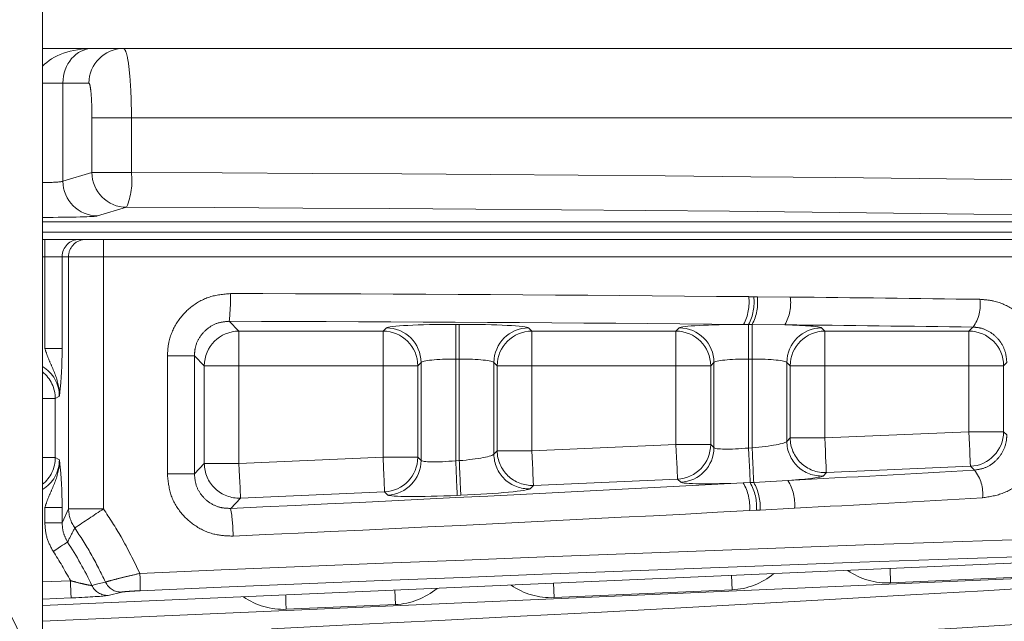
# Model space of a CAD drawing. Header units: millimetres. Extents: x 2 to 601, y 5 to 415.
# Tile 119 of 139: x 434.52 to 437.35, y 283.61 to 285.34. Entities that reach past the tile are written whole.
import ezdxf

# ---------------------------------------------------------------- set-up
doc = ezdxf.new("R2010")
doc.units = ezdxf.units.MM
doc.linetypes.add('PHANTOM', pattern=[12.7, 6.35, -1.27, 1.27, -1.27, 1.27, -1.27])
doc.styles.add('SLDTEXTSTYLE0', font='TXT', dxfattribs={"width": 0.605})
doc.dimstyles.new('SLDDIMSTYLE2', dxfattribs={"dimtxt": 2.5, "dimasz": 2.5, "dimexe": 0, "dimexo": 0.0625, "dimtad": 1, "dimdec": 0, "dimlfac": 10, "dimrnd": 1e-09, "dimzin": 12, "dimdsep": 46, "dimtxsty": 'SLDTEXTSTYLE0', "dimsah": 1, "dimcen": 0.09, "dimadec": 0, "dimazin": 3, "dimtfac": 1, "dimtdec": 0, "dimtofl": 0, "dimtmove": 0, "dimatfit": 3, "dimfxl": 1, "dimfrac": 2, "dimtolj": 1, "dimtzin": 12, "dimarcsym": 0})

# ---------------------------------------------------------------- blocks, each defined once
blk = doc.blocks.new('_D_3')
at = {"color": 7, "linetype": 'Continuous', "lineweight": 0}
for p, q in [((147.0729, 285.3898), (147.0729, 311.1765)), ((504.3394, 282.2649), (504.3394, 311.1765)), ((504.3394, 310.1765), (147.0729, 310.1765))]:
    blk.add_line(p, q, dxfattribs=at)
for points in [[(147.0729, 310.1765), (149.5729, 309.8665), (149.5729, 310.4865)], [(504.3394, 310.1765), (501.8394, 310.4865), (501.8394, 309.8665)]]:
    blk.add_solid(points, dxfattribs=at)
at = {"color": 7, "linetype": 'Continuous', "lineweight": 0, "char_height": 2.5, "attachment_point": 1, "style": 'SLDTEXTSTYLE0'}
for s, insert in [('3573', (332.329, 313.3991)), ('~', (330.3221, 313.3991))]:
    blk.add_mtext(s, dxfattribs=dict(at, insert=insert))

msp = doc.modelspace()

# ---------------------------------------------------------------- linework, layer by layer
at = {"color": 7, "linetype": 'Continuous', "lineweight": 15}
for p, q in [((434.5848, 283.3443), (434.5848, 305.0948)), ((434.5848, 285.2598), (434.7289, 285.2598)), ((434.7289, 285.2598), (434.8181, 285.2598)), ((434.8181, 285.2598), (438.3073, 285.2598)), ((434.5848, 284.7098), (434.5915, 284.7098)), ((434.6911, 284.7098), (434.5915, 284.7098)), ((434.6911, 284.7098), (434.7097, 284.7098)), ((434.7097, 284.7098), (434.7599, 284.7098)), ((434.7599, 284.7098), (438.4916, 284.7098)), ((438.5302, 283.8268), (434.5848, 283.6546)), ((438.6031, 283.7853), (434.5848, 283.6098))]:
    msp.add_line(p, q, dxfattribs=at)
at = {"color": 7, "linetype": 'PHANTOM', "lineweight": 0}
for p, q in [((434.5848, 285.1598), (434.6437, 285.1598)), ((434.7185, 285.1598), (434.6437, 285.1598)), ((434.6437, 285.1598), (434.6437, 284.8772)), ((434.8409, 285.0598), (434.7272, 285.0598)), ((434.7272, 284.9022), (434.7272, 285.0598)), ((438.4228, 285.0598), (434.8409, 285.0598)), ((434.8409, 285.0598), (434.8409, 284.9022)), ((434.6437, 284.8772), (434.7272, 284.9022)), ((434.7272, 284.9022), (434.8409, 284.9022)), ((434.8268, 284.8023), (434.7433, 284.7773)), ((434.5848, 284.7606), (438.5746, 284.7606)), ((438.5746, 284.7306), (434.5848, 284.7306)), ((434.5915, 284.6598), (434.5915, 284.7098)), ((434.5915, 284.6598), (434.5848, 284.6598)), ((434.5915, 284.6598), (434.6413, 284.6598)), ((434.5915, 284.3955), (434.5915, 284.6598)), ((434.6599, 284.6598), (434.6413, 284.6598)), ((434.6413, 284.6598), (434.6413, 284.3955)), ((434.6599, 283.9333), (434.6599, 284.6598)), ((434.7604, 284.6598), (434.6599, 284.6598)), ((434.7604, 284.6598), (434.7604, 283.9333)), ((438.5164, 284.6598), (434.7604, 284.6598)), ((436.6185, 284.5446), (436.6332, 284.5445)), ((436.6332, 284.5445), (436.6435, 284.5443)), ((436.6435, 284.5443), (436.7384, 284.5434)), ((435.1224, 284.4737), (435.1506, 284.4454)), ((435.5656, 284.4454), (435.5751, 284.4548)), ((435.7748, 284.4648), (435.785, 284.4648)), ((435.7748, 284.4648), (435.7748, 284.3649)), ((435.785, 284.4648), (435.785, 284.3649)), ((435.9847, 284.4548), (435.9942, 284.4454)), ((436.4091, 284.4454), (436.4186, 284.4548)), ((436.6183, 284.4647), (436.6037, 284.4647)), ((436.6285, 284.4646), (436.6183, 284.4647)), ((436.6183, 284.4647), (436.6183, 284.3649)), ((436.7227, 284.4635), (436.6285, 284.4646)), ((436.6285, 284.4646), (436.6285, 284.3649)), ((436.8283, 284.4548), (436.8377, 284.4454)), ((437.2527, 284.4454), (437.2644, 284.4571)), ((435.1506, 284.4454), (435.5656, 284.4454)), ((435.1506, 284.4454), (435.1506, 284.3455)), ((435.5656, 284.4454), (435.5656, 284.3455)), ((435.9942, 284.4454), (436.4091, 284.4454)), ((435.9942, 284.4454), (435.9942, 284.3455)), ((436.4091, 284.4454), (436.4091, 284.3455)), ((436.8377, 284.4454), (437.2527, 284.4454)), ((436.8377, 284.3455), (436.8377, 284.4454)), ((437.2527, 284.3455), (437.2527, 284.4454)), ((434.5915, 284.3955), (434.6413, 284.3955)), ((434.9444, 284.034), (434.9444, 284.3741)), ((434.9444, 284.3741), (435.0222, 284.3741)), ((435.0222, 284.3741), (435.0222, 284.034)), ((435.0508, 284.3455), (435.0222, 284.3741)), ((435.785, 284.3649), (435.7748, 284.3649)), ((435.7748, 284.3649), (435.7748, 284.0717)), ((435.785, 284.0721), (435.785, 284.3649)), ((436.6285, 284.3649), (436.6183, 284.3649)), ((436.6183, 284.3649), (436.6183, 284.1085)), ((436.6285, 284.109), (436.6285, 284.3649)), ((435.0508, 284.0638), (435.0508, 284.3455)), ((435.1506, 284.3455), (435.0508, 284.3455)), ((435.5656, 284.3455), (435.1506, 284.3455)), ((435.1506, 284.3455), (435.1506, 284.0638)), ((435.5656, 284.082), (435.5656, 284.3455)), ((435.6655, 284.3455), (435.5656, 284.3455)), ((435.6749, 284.355), (435.6655, 284.3455)), ((435.6655, 284.3455), (435.6655, 284.082)), ((435.6749, 284.0729), (435.6749, 284.355)), ((435.8849, 284.355), (435.8849, 284.0908)), ((435.8943, 284.3455), (435.8849, 284.355)), ((435.8943, 284.1007), (435.8943, 284.3455)), ((435.9942, 284.3455), (435.8943, 284.3455)), ((436.4091, 284.3455), (435.9942, 284.3455)), ((435.9942, 284.3455), (435.9942, 284.1007)), ((436.4091, 284.1188), (436.4091, 284.3455)), ((436.509, 284.3455), (436.4091, 284.3455)), ((436.5185, 284.355), (436.509, 284.3455)), ((436.509, 284.3455), (436.509, 284.1188)), ((436.5185, 284.1097), (436.5185, 284.355)), ((436.7284, 284.355), (436.7284, 284.1276)), ((436.7378, 284.3455), (436.7284, 284.355)), ((436.7378, 284.1375), (436.7378, 284.3455)), ((436.8377, 284.3455), (436.7378, 284.3455)), ((437.2527, 284.3455), (436.8377, 284.3455)), ((436.8377, 284.3455), (436.8377, 284.1375)), ((437.2527, 284.1556), (437.2527, 284.3455)), ((437.3525, 284.3455), (437.2527, 284.3455)), ((437.3618, 284.3548), (437.3525, 284.3455)), ((437.3525, 284.3455), (437.3525, 284.1556)), ((434.6333, 284.2577), (434.6217, 284.2508)), ((434.5848, 284.2508), (434.6217, 284.2508)), ((434.6217, 284.2508), (434.6217, 284.0812)), ((436.8377, 284.1375), (437.2527, 284.1556)), ((437.3525, 284.1556), (437.2527, 284.1556)), ((437.3525, 284.1556), (437.3618, 284.1468)), ((435.9942, 284.1007), (436.4091, 284.1188)), ((436.509, 284.1188), (436.4091, 284.1188)), ((436.509, 284.1188), (436.5185, 284.1097)), ((436.7284, 284.1276), (436.7378, 284.1375)), ((436.8377, 284.1375), (436.7378, 284.1375)), ((434.6217, 284.0812), (434.5848, 284.0812)), ((434.6217, 284.0812), (434.6333, 284.0747)), ((435.1506, 284.0638), (435.5656, 284.082)), ((435.6655, 284.082), (435.5656, 284.082)), ((435.6655, 284.082), (435.6749, 284.0729)), ((435.8849, 284.0908), (435.8943, 284.1007)), ((435.9942, 284.1007), (435.8943, 284.1007)), ((436.6183, 284.1085), (436.6285, 284.109)), ((435.0222, 284.034), (435.0508, 284.0638)), ((435.1506, 284.0638), (435.0508, 284.0638)), ((435.7748, 284.0717), (435.785, 284.0721)), ((437.257, 284.0559), (436.8421, 284.0377)), ((437.2686, 284.0448), (437.257, 284.0559)), ((434.9444, 284.034), (435.0222, 284.034)), ((436.8421, 284.0377), (436.8326, 284.0279)), ((435.9985, 284.0009), (435.9891, 283.991)), ((436.4135, 284.019), (435.9985, 284.0009)), ((436.423, 284.01), (436.4135, 284.019)), ((436.6027, 284.0079), (436.6227, 284.0089)), ((436.6227, 284.0089), (436.6329, 284.0095)), ((436.6329, 284.0095), (436.7316, 284.0149)), ((435.57, 283.9822), (435.155, 283.9641)), ((435.5794, 283.9731), (435.57, 283.9822)), ((435.7893, 283.9724), (435.7791, 283.9719)), ((435.155, 283.9641), (435.1267, 283.9346)), ((434.6413, 283.9369), (434.5915, 283.9369)), ((434.5915, 283.8934), (434.5915, 283.9369)), ((434.6413, 283.9369), (434.6413, 283.8934)), ((434.6413, 283.8934), (434.6599, 283.9333)), ((434.7604, 283.9333), (434.6599, 283.9333)), ((436.6411, 283.9293), (436.621, 283.9281)), ((436.6513, 283.9299), (436.6411, 283.9293)), ((436.7508, 283.9351), (436.6513, 283.9299)), ((434.6413, 283.8934), (434.5915, 283.8934)), ((436.5707, 283.7), (436.5689, 283.7412)), ((437.0273, 283.7199), (437.0255, 283.7611)), ((437.5401, 283.7423), (437.0273, 283.7199)), ((434.5848, 283.7228), (434.6651, 283.7263)), ((436.0579, 283.6776), (436.0561, 283.7188)), ((434.813, 283.6935), (434.7738, 283.684)), ((435.6012, 283.6576), (435.5994, 283.6989)), ((436.5707, 283.7), (436.0579, 283.6776)), ((434.6673, 283.6764), (434.5848, 283.6728)), ((435.6012, 283.6576), (435.2868, 283.6439))]:
    msp.add_line(p, q, dxfattribs=at)
at = {"color": 7, "linetype": 'PHANTOM', "lineweight": 0, "flags": 128}
for points in [[(437.257, 284.0559), (437.2569, 284.0586), (437.2566, 284.0649), (437.2562, 284.0744), (437.2557, 284.0869), (437.255, 284.1018), (437.2543, 284.1186), (437.2535, 284.1368), (437.2527, 284.1556)], [(436.4091, 284.1188), (436.41, 284.0999), (436.4108, 284.0818), (436.4115, 284.0649), (436.4121, 284.05), (436.4127, 284.0376), (436.4131, 284.0281), (436.4134, 284.0218), (436.4135, 284.019)], [(436.8421, 284.0377), (436.842, 284.0405), (436.8417, 284.0468), (436.8413, 284.0563), (436.8407, 284.0687), (436.8401, 284.0836), (436.8393, 284.1005), (436.8386, 284.1187), (436.8377, 284.1375)], [(435.9942, 284.1007), (435.995, 284.0818), (435.9958, 284.0637), (435.9965, 284.0468), (435.9972, 284.0319), (435.9977, 284.0195), (435.9982, 284.01), (435.9984, 284.0037), (435.9985, 284.0009)], [(436.6183, 284.1085), (436.6191, 284.09), (436.6199, 284.0721), (436.6206, 284.0555), (436.6213, 284.0407), (436.6218, 284.0283), (436.6223, 284.0186), (436.6225, 284.0121), (436.6227, 284.0089)], [(435.1506, 284.0638), (435.1515, 284.045), (435.1523, 284.0268), (435.153, 284.01), (435.1536, 283.9951), (435.1542, 283.9826), (435.1546, 283.9731), (435.1549, 283.9669), (435.155, 283.9641)], [(434.657, 283.8376), (434.6551, 283.8363), (434.652, 283.8343), (434.6478, 283.8316), (434.6427, 283.8283), (434.6367, 283.8244), (434.63, 283.8201), (434.623, 283.8156), (434.6157, 283.8108)], [(434.7272, 283.7125), (434.7444, 283.7168), (434.7663, 283.7224)], [(435.285, 283.6852), (435.2852, 283.6813), (435.286, 283.663), (435.2868, 283.6439)]]:
    msp.add_lwpolyline(points, dxfattribs=at)
at = {"color": 7, "linetype": 'Continuous', "lineweight": 15}
msp.add_circle((433.6848, 283.2098), 0.91, dxfattribs=at)
at = {"color": 7, "linetype": 'PHANTOM', "lineweight": 0}
for centre, radius, start, end in [((434.8183, 285.16), 0.0998, 90.1127, 180.1104), ((434.7438, 284.8774), 0.1001, 180.0656, 269.7446), ((434.8273, 284.9023), 0.1001, 180.0578, 269.7387), ((434.6417, 284.8794), 0.2005, 337.3824, 6.5445), ((434.6912, 284.6599), 0.0499, 90.1185, 180.1046), ((434.7098, 284.6599), 0.0499, 90.0911, 180.1047), ((433.3723, 284.6729), 1.3882, 359.4598, 1.5237), ((434.6041, 284.5361), 0.522, 353.1294, 1.915), ((436.4849, 284.528), 0.1346, 331.9824, 7.1182), ((436.4959, 284.5287), 0.1382, 332.3729, 6.5392), ((436.5036, 284.5293), 0.1407, 332.6253, 6.1375), ((436.6113, 284.5269), 0.1281, 330.3855, 7.428), ((437.1782, 284.5208), 0.1072, 323.5298, 8.6782), ((435.5747, 284.3547), 0.1002, 0.1813, 89.8247), ((435.985, 284.3547), 0.1002, 90.181, 179.8129), ((436.4183, 284.3546), 0.1002, 0.2008, 89.8053), ((436.8286, 284.3547), 0.1002, 90.189, 179.8186), ((435.151, 284.3452), 0.1002, 90.181, 179.813), ((435.5653, 284.3452), 0.1002, 0.1814, 89.811), ((435.9945, 284.3452), 0.1002, 90.189, 179.8186), ((436.4088, 284.3452), 0.1002, 0.1813, 89.8247), ((436.8381, 284.3452), 0.1002, 90.1947, 179.7992), ((437.2524, 284.3452), 0.1002, 0.1736, 89.8188), ((434.5211, 284.2502), 0.1006, 0.3129, 50.6942), ((437.2524, 284.1559), 0.1002, 272.6693, 359.8429), ((436.4088, 284.1191), 0.1002, 272.6832, 359.8147), ((436.4183, 284.1101), 0.1002, 272.6832, 359.8147), ((436.8286, 284.128), 0.1002, 180.1899, 272.3067), ((436.8381, 284.1379), 0.1002, 180.2112, 272.2985), ((434.5212, 284.0817), 0.1005, 309.2784, 359.7348), ((361.6928, 280.819), 73.9448, 2.451714, 2.529091), ((435.5653, 284.0822), 0.1001, 272.6544, 359.8435), ((435.985, 284.0911), 0.1002, 180.1973, 272.2993), ((435.9945, 284.101), 0.1002, 180.1899, 272.3067), ((518.5239, 287.6305), 81.9711, 182.462215, 182.531831), ((435.151, 284.0642), 0.1002, 180.1979, 272.3119), ((435.5747, 284.0732), 0.1002, 272.6768, 359.8211), ((487.5418, 286.2732), 51.8138, 182.43519, 182.54562), ((427.2899, 283.6527), 8.5054, 2.15405, 2.82676), ((437.1843, 283.9768), 0.1083, 353.7143, 38.8566), ((436.486, 283.9392), 0.1354, 355.2935, 30.4832), ((436.5001, 283.9387), 0.1412, 356.1809, 29.8346), ((436.5081, 283.9385), 0.1435, 356.5308, 29.6055), ((436.6226, 283.9464), 0.1286, 354.9301, 32.1443), ((434.7587, 283.9351), 0.0988, 181.033, 215.0793), ((430.8173, 289.7634), 7.0383, 303.26396, 304.07154), ((434.624, 283.8502), 0.5097, 0.5114, 9.5266), ((433.6848, 283.2098), 1.1573, 25.7449, 32.8492), ((433.6848, 283.2098), 1.108, 27.7859, 32.8492), ((434.1435, 283.7043), 0.723, 359.4436, 3.4016), ((465.2355, 285.0299), 30.5982, 182.44172, 182.53529), ((434.7721, 283.7335), 0.0496, 205.0861, 271.8882), ((434.8114, 283.7431), 0.0497, 204.7575, 271.8364)]:
    msp.add_arc(centre, radius, start, end, dxfattribs=at)
for centre, major_axis, ratio, start_param, end_param in [((434.7289, 285.1598), (0.1649, 0), 0.606283, 1.570796, 2.633785), ((434.564, 284.8777), (0.08, 0), 0.058918, 4.975583, 6.195919), ((433.6848, 284.6923), (8.2, 0), 0.025867, 0.914753, 1.429333), ((433.6848, 284.5923), (8.1, 0), 0.026186, 0.922447, 1.429333), ((434.564, 284.7777), (0.18, 0), 0.026186, 4.828278, 6.195919), ((434.6679, 284.0037), (10.582, 0), 0.052012, 1.385408, 1.52751), ((434.6679, 284.0037), (10.582, 0), 0.052012, 1.320969, 1.373869), ((434.6679, 283.9238), (10.502, 0), 0.052408, 1.385408, 1.52751), ((435.7748, 284.4543), (0.2, 0), 0.052408, 1.570796, 3.089233), ((435.785, 284.4543), (0.2, 0), 0.052408, 0.05236, 1.570796), ((436.6183, 284.4543), (0.2, 0), 0.052408, 1.643865, 3.089233), ((434.6679, 283.9238), (10.502, 0), 0.052408, 1.320969, 1.373869), ((436.6285, 284.4543), (0.2, 0), 0.052408, 0.05236, 1.080526), ((435.7748, 284.3544), (0.1, 0), 0.104816, 1.570796, 3.089233), ((435.785, 284.3544), (0.1, 0), 0.104816, 0.05236, 1.570796), ((436.6183, 284.3544), (0.1, 0), 0.104816, 1.570796, 3.089233), ((436.6285, 284.3544), (0.1, 0), 0.104816, 0.05236, 1.570796), ((434.5325, 284.2571), (0.0867, 0.0519), 0.989746, 5.745762, 6.773516), ((436.6183, 284.119), (0.1, 0.0088), 0.104113, 3.184761, 4.703198), ((436.6285, 284.1195), (0.1, 0.0088), 0.104113, 4.703198, 6.221634), ((435.785, 284.0826), (0.1, 0.0088), 0.104113, 4.703198, 6.221634), ((434.5325, 284.0754), (0.0883, -0.0491), 0.990116, 5.760866, 6.788458), ((435.7748, 284.0822), (0.1, 0.0088), 0.104113, 3.184761, 4.703198), ((434.6644, 284.4648), (10.502, 0.4598), 0.052358, 4.908221, 4.960684), ((436.6329, 284.0197), (0.2, 0.0088), 0.052358, 5.225945, 6.228533), ((434.6644, 284.4648), (10.502, 0.4598), 0.052358, 4.754132, 4.895725), ((436.6227, 284.0192), (0.2, 0.0088), 0.052358, 3.19166, 4.610116), ((435.7791, 283.9824), (0.2, 0.0088), 0.052358, 3.19166, 4.710097), ((435.7894, 283.9829), (0.2, 0.0088), 0.052358, 4.710097, 6.228533), ((434.6679, 284.3849), (10.582, 0.4598), 0.051963, 4.908256, 4.960719), ((434.6679, 284.3849), (10.582, 0.4598), 0.051963, 4.754167, 4.895759), ((434.6679, 283.3706), (10.582, 0.4604), 0.034723, 1.197068, 1.550639), ((434.6701, 283.3206), (10.532, 0.4604), 0.034887, 1.197732, 1.550624), ((434.2443, 283.6956), (5.8647, 0.2562), 0.026161, 4.882562, 5.550835), ((436.5617, 283.8999), (-0.1446, 0.1385), 0.998834, 2.378594, 3.032663), ((437.0188, 283.9198), (0.1385, 0.1447), 0.998727, 3.294102, 3.948171), ((436.0494, 283.8775), (0.1385, 0.1447), 0.998727, 3.294102, 3.948171), ((434.2487, 283.5957), (5.9647, 0.2562), 0.025724, 4.8826, 5.582202), ((435.5923, 283.8575), (-0.1446, 0.1385), 0.998834, 2.378594, 3.032663), ((435.2782, 283.8438), (0.0848, 0.1813), 0.999225, 2.968185, 3.622253)]:
    msp.add_ellipse(centre, major_axis=major_axis, ratio=ratio, start_param=start_param, end_param=end_param, dxfattribs=at)
at = {"color": 7, "linetype": 'Continuous', "lineweight": 15}
msp.add_ellipse((434.7289, 285.1598), major_axis=(0, 0.1), ratio=0.85244, start_param=0, end_param=1.570796, dxfattribs=at)
at = {"color": 7, "linetype": 'PHANTOM', "lineweight": 0}
for points, knots in [([(434.8181, 285.2598), (434.8207, 285.2576), (434.8258, 285.2532), (434.8327, 285.2186), (434.8378, 285.1677), (434.8406, 285.1115), (434.8408, 285.0745), (434.8409, 285.0598)], [0, 0, 0, 0, 0.2149809, 0.4300201, 0.6449827, 0.8597148, 1, 1, 1, 1]), ([(434.7272, 285.0598), (434.7272, 285.0671), (434.7271, 285.0857), (434.726, 285.1138), (434.7241, 285.1392), (434.7214, 285.1565), (434.7195, 285.1587), (434.7185, 285.1598)], [0, 0, 0, 0, 0.14021, 0.354854, 0.569807, 0.784912, 1, 1, 1, 1]), ([(434.9444, 284.3741), (434.9453, 284.3874), (434.9475, 284.4208), (434.9692, 284.4713), (435.0102, 284.5169), (435.0646, 284.5478), (435.1054, 284.5516), (435.1258, 284.5536)], [0, 0, 0, 0, 0.141056, 0.354195, 0.568439, 0.784097, 1, 1, 1, 1]), ([(437.2842, 284.537), (437.2978, 284.5359), (437.3317, 284.5331), (437.3821, 284.5103), (437.4267, 284.4689), (437.457, 284.4151), (437.4609, 284.3749), (437.4628, 284.3548)], [0, 0, 0, 0, 0.147283, 0.366475, 0.580339, 0.790272, 1, 1, 1, 1]), ([(435.1224, 284.4737), (435.1111, 284.4726), (435.0886, 284.4706), (435.0584, 284.4535), (435.0358, 284.4282), (435.0238, 284.4001), (435.0227, 284.3815), (435.0222, 284.3741)], [0, 0, 0, 0, 0.216214, 0.43148, 0.645298, 0.858511, 1, 1, 1, 1]), ([(437.3618, 284.3548), (437.3607, 284.366), (437.3586, 284.3886), (437.3421, 284.4187), (437.3178, 284.4418), (437.2904, 284.4547), (437.2718, 284.4564), (437.2644, 284.4571)], [0, 0, 0, 0, 0.205688, 0.414427, 0.629719, 0.851411, 1, 1, 1, 1]), ([(434.6333, 284.2577), (434.6333, 284.2579), (434.6336, 284.2647), (434.632, 284.294), (434.6178, 284.3307), (434.6007, 284.368), (434.5944, 284.3869), (434.5915, 284.3955)], [0, 0, 0, 0, 0.004323, 0.141689, 0.608611, 0.820927, 1, 1, 1, 1]), ([(434.6413, 284.3955), (434.6412, 284.3814), (434.6409, 284.3531), (434.6386, 284.3075), (434.6358, 284.2784), (434.6338, 284.2613), (434.6333, 284.2579), (434.6333, 284.2577)], [0, 0, 0, 0, 0.246121, 0.491208, 0.895867, 0.996321, 1, 1, 1, 1]), ([(437.2686, 284.0448), (437.2798, 284.0466), (437.3021, 284.0504), (437.3309, 284.0702), (437.3518, 284.0979), (437.3609, 284.1253), (437.3616, 284.1418), (437.3618, 284.1468)], [0, 0, 0, 0, 0.230764, 0.461009, 0.687796, 0.906887, 1, 1, 1, 1]), ([(437.4628, 284.1468), (437.4624, 284.1379), (437.4611, 284.1085), (437.4446, 284.0596), (437.4062, 284.01), (437.3533, 283.9746), (437.3124, 283.9682), (437.292, 283.9649)], [0, 0, 0, 0, 0.09522, 0.317271, 0.543886, 0.771728, 1, 1, 1, 1]), ([(434.5915, 283.9369), (434.5944, 283.9456), (434.6007, 283.9644), (434.6178, 284.0017), (434.632, 284.0384), (434.6336, 284.0677), (434.6333, 284.0745), (434.6333, 284.0747)], [0, 0, 0, 0, 0.179125, 0.391495, 0.858251, 0.995678, 1, 1, 1, 1]), ([(434.6333, 284.0747), (434.6333, 284.0746), (434.6338, 284.0712), (434.6358, 284.0541), (434.6386, 284.025), (434.6409, 283.9794), (434.6412, 283.9511), (434.6413, 283.9369)], [0, 0, 0, 0, 0.00368, 0.104168, 0.508708, 0.753837, 1, 1, 1, 1]), ([(435.1337, 283.8547), (435.1174, 283.8553), (435.0809, 283.8565), (435.0274, 283.8792), (434.9815, 283.9196), (434.9504, 283.9734), (434.9464, 284.0138), (434.9444, 284.034)], [0, 0, 0, 0, 0.167828, 0.376332, 0.584427, 0.792383, 1, 1, 1, 1]), ([(435.0222, 284.034), (435.0233, 284.0227), (435.0254, 284.0003), (435.0426, 283.9704), (435.0679, 283.9479), (435.0975, 283.9354), (435.1177, 283.9348), (435.1267, 283.9346)], [0, 0, 0, 0, 0.2081432, 0.415968, 0.6236028, 0.8317443, 1, 1, 1, 1]), ([(434.7604, 283.9333), (434.7778, 283.9066), (434.8168, 283.8468), (434.848, 283.7826), (434.8652, 283.7472)], [0, 0, 0, 0, 0.447718, 1, 1, 1, 1]), ([(434.6157, 283.8108), (434.6087, 283.8236), (434.5947, 283.8493), (434.5926, 283.8786), (434.5915, 283.8934)], [0, 0, 0, 0, 0.49405, 1, 1, 1, 1]), ([(434.6413, 283.8934), (434.6419, 283.8834), (434.6432, 283.8637), (434.6525, 283.8462), (434.657, 283.8376)], [0, 0, 0, 0, 0.507723, 1, 1, 1, 1]), ([(434.6778, 283.8783), (434.6718, 283.8666), (434.6649, 283.853), (434.658, 283.8394), (434.657, 283.8376)], [0, 0, 0, 0, 0.868672, 1, 1, 1, 1]), ([(434.7663, 283.7224), (434.7528, 283.7496), (434.7262, 283.8033), (434.6938, 283.8536), (434.6778, 283.8783)], [0, 0, 0, 0, 0.508513, 1, 1, 1, 1]), ([(434.7663, 283.7224), (434.7692, 283.7232), (434.7753, 283.725), (434.7983, 283.7311), (434.8295, 283.7388), (434.8534, 283.7444), (434.8652, 283.7472)], [0, 0, 0, 0, 0.233752, 0.485751, 0.744782, 1, 1, 1, 1]), ([(434.7272, 283.7125), (434.7256, 283.7126), (434.7221, 283.7128), (434.7096, 283.7152), (434.6929, 283.719), (434.6773, 283.723), (434.6677, 283.7256), (434.6651, 283.7263)], [0, 0, 0, 0, 0.197594, 0.405324, 0.635679, 0.899986, 1, 1, 1, 1]), ([(434.8665, 283.6973), (434.8601, 283.697), (434.8472, 283.6964), (434.8304, 283.6953), (434.8178, 283.6943), (434.8146, 283.6938), (434.813, 283.6935)], [0, 0, 0, 0, 0.261305, 0.522773, 0.77233, 1, 1, 1, 1])]:
    msp.add_open_spline(points, degree=3, knots=knots, dxfattribs=at)
at = {"color": 7, "linetype": 'Continuous', "lineweight": 15}
msp.add_open_spline([(434.6673, 283.6764), (434.6717, 283.6766), (434.688, 283.6774), (434.715, 283.6788), (434.7436, 283.6807), (434.765, 283.6825), (434.7708, 283.6835), (434.7738, 283.684)], degree=3, knots=[0, 0, 0, 0, 0.090665, 0.336757, 0.563604, 0.781607, 1, 1, 1, 1], dxfattribs=at)

# ---------------------------------------------------------------- dimensions: what is measured, and where the dimension line sits
at = {"color": 7, "linetype": 'Continuous', "lineweight": 0}
dim = msp.add_linear_dim(base=(147.0729, 310.1765), p1=(504.3394, 281.2649), p2=(147.0729, 284.3898), text='~<>', dimstyle='SLDDIMSTYLE2', dxfattribs=at)
dim.commit()
dim.dimension.update_dxf_attribs({"geometry": '_D_3', "text_midpoint": (335.145, 310.1765), "dimtype": 160})

doc.saveas('drawing.dxf')
